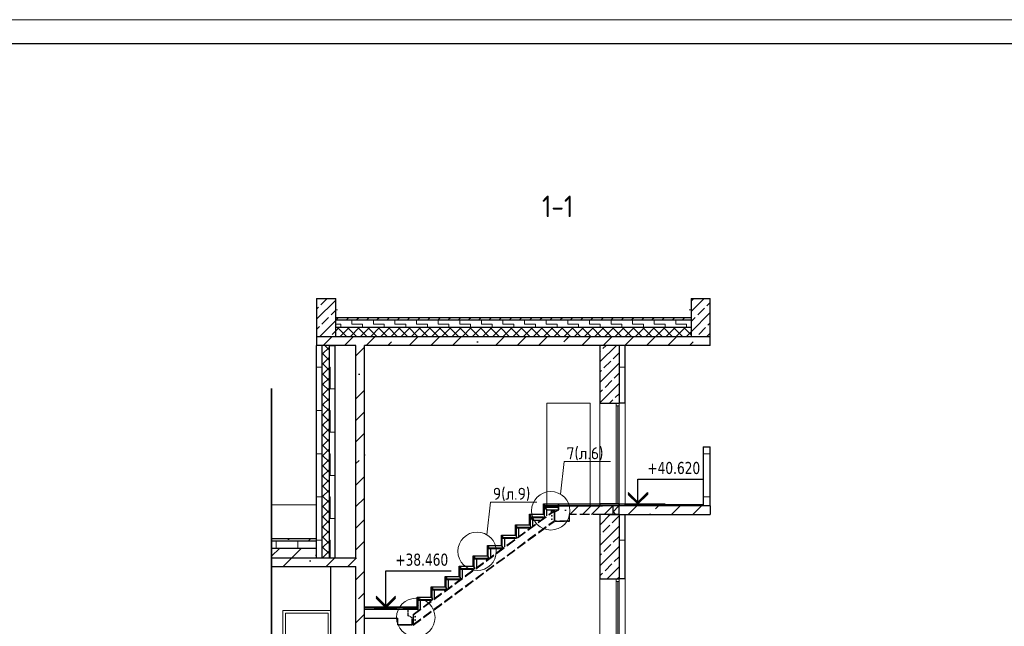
# Model space of a CAD drawing. Header units: millimetres. Extents: x 259029 to 2494469, y -731578 to -57567.
# Tile 13 of 207: x 344933 to 365440, y -676425 to -663797. Entities that reach past the tile are written whole.
import ezdxf
from ezdxf import colors
from ezdxf.entities.mleader import LeaderData, LeaderLine
from ezdxf.math import Vec2, Vec3

# ---------------------------------------------------------------- set-up
doc = ezdxf.new("R2010")
doc.units = ezdxf.units.MM
doc.linetypes.add('______2', pattern=[270, 200, -70])
for name, color, linetype, lineweight in [('1 Плита', 3, 'Continuous', 30), ('RAZMER', 100, 'Continuous', 15), ('Standard', 7, 'Continuous', 25), ('Общий01', 7, 'Continuous', 13), ('ПЛИТА', 152, 'Continuous', 35), ('РАЗРЕЗЫ', 10, 'Continuous', 60), ('Символы 0.20', 1, 'Continuous', 20), ('Стена', 7, 'Continuous', 50), ('Стена_ бетон не несущ.', 253, 'Continuous', 35), ('Стена_ бетон несущ.', 253, 'Continuous', 70), ('Текст', 41, 'Continuous', 30), ('ТОНКИЕ', 7, 'Continuous', 9)]:
    doc.layers.add(name, color=color, linetype=linetype, lineweight=lineweight)
doc.layers.add('ТОЛСТЫЕ_ОСНОВНЫЕ', color=6, linetype='Continuous')
doc.styles.add('TAHOMA', font='tahoma.ttf')
doc.styles.add('ГОСТ', font='GOST_Common.ttf')
pattern_1 = [(45, (-470712.6, -348633), (-449.0128, 449.0128), []), (45, (-470263.6, -348633), (-449.0128, 449.0128), [793.75, -158.75, 0, -158.75])]
pattern_2 = [(45, (-699.1, -257410.36), (-449.0128, 449.0128), []), (45, (-250.1, -257410.36), (-449.0128, 449.0128), [793.75, -158.75, 0, -158.75])]
pattern_3 = [(0, (347798.94, -726383.86), (450, 450), [450, -450]), (90, (347798.94, -726383.86), (-450, 450), [450, -450])]
pattern_4 = [(45, (346898.94, -727283.86), (-212.132, 212.132), []), (45, (346792.88, -727177.8), (-212.132, 212.132), [200, -70])]
pattern_5 = [(45, (346898.94, -727283.86), (-106.066, 106.066), []), (135, (346898.94, -727283.86), (-106.066, -106.066), [])]

# ---------------------------------------------------------------- blocks, each defined once
blk = doc.blocks.new('*U27')
at = {"layer": 'ТОЛСТЫЕ_ОСНОВНЫЕ', "color": 6}
blk.add_lwpolyline([(20, 5), (886, 5), (886, 415), (20, 415)], close=True, dxfattribs=at)
at = {"layer": 'ТОНКИЕ'}
blk.add_lwpolyline([(0, 0), (891, 0), (891, 420), (0, 420)], close=True, dxfattribs=at)
blk = doc.blocks.new('_None')
blk = doc.blocks.new('выаыв')
at = {"layer": 'Standard', "color": 7, "linetype": '______2', "lineweight": 30}
for p, q in [((483017, -472887), (483017, -472378)), ((486656, -473099), (486656, -472378)), ((482696, -473063), (483017, -472887)), ((482696, -473659), (482696, -473063)), ((482696, -473659), (482696, -473279)), ((483896, -473659), (483896, -473099)), ((486656, -473099), (483896, -473099)), ((483896, -473659), (482696, -473659)), ((483896, -473659), (482696, -473659)), ((482696, -473659), (483896, -473659)), ((483896, -473659), (482696, -473659))]:
    blk.add_line(p, q, dxfattribs=at)
at = {"layer": 'ПЛИТА', "color": 0, "lineweight": 30}
blk.add_line((483017, -472378), (486656, -472378), dxfattribs=at)

msp = doc.modelspace()

# ---------------------------------------------------------------- hatches: boundary and pattern name
at = {"layer": 'Standard', "linetype": 'Continuous', "lineweight": 13}
h = msp.add_hatch(dxfattribs=at)
h.set_pattern_fill('____', scale=225, style=0, pattern_type=2)
h.set_pattern_definition([(0, (347348.94, -726833.86), (225, 225), [225, -225]), (90, (347348.94, -726833.86), (-225, 225), [225, -225])])
h.paths.add_polyline_path([(351515.6, -670047.9), (351515.6, -670197.9), (358915.6, -670197.9), (358915.6, -670047.9)], flags=0)
h = msp.add_hatch(dxfattribs=at)
h.set_pattern_fill('____', scale=450, style=0, pattern_type=2)
h.set_pattern_definition(pattern_3)
h.paths.add_polyline_path([(351115.6, -670577.9), (351115.6, -674997.9), (351235.6, -674997.9), (351235.6, -670577.9)], flags=0)
h = msp.add_hatch(dxfattribs=at)
h.set_pattern_fill('__________6', scale=100, style=0, pattern_type=2)
h.set_pattern_definition(pattern_5)
h.paths.add_polyline_path([(351235.6, -670577.9), (351235.6, -674997.9), (351385.6, -674997.9), (351385.6, -670577.9)], flags=0)
h = msp.add_hatch(dxfattribs=at)
h.set_pattern_fill('____', scale=450, style=0, pattern_type=2)
h.set_pattern_definition(pattern_3)
h.paths.add_polyline_path([(351385.6, -670577.9), (351385.6, -674997.9), (351505.6, -674997.9), (351505.6, -670577.9)], flags=0)
h = msp.add_hatch(dxfattribs=at)
h.set_pattern_fill('____', scale=450, style=0, pattern_type=2)
h.set_pattern_definition(pattern_3)
h.paths.add_polyline_path([(357545.6, -671777.9), (357545.6, -670577.9), (357425.6, -670577.9), (357425.6, -671777.9)], flags=0)
h = msp.add_hatch(dxfattribs=at)
h.set_pattern_fill('____', scale=450, style=0, pattern_type=2)
h.set_pattern_definition(pattern_3)
h.paths.add_polyline_path([(359165.6, -673917.9), (359315.6, -673917.9), (359315.6, -672687.9), (359165.6, -672687.9)], flags=0)
h = msp.add_hatch(dxfattribs=at)
h.set_pattern_fill('____', scale=450, style=0, pattern_type=2)
h.set_pattern_definition(pattern_3)
h.paths.add_polyline_path([(357545.6, -675437.9), (357545.6, -674097.9), (357425.6, -674097.9), (357425.6, -675437.9)], flags=0)
h = msp.add_hatch(dxfattribs=at)
h.set_pattern_fill('____', scale=225, style=0, pattern_type=2)
h.set_pattern_definition([(0, (347348.94, -726833.86), (225, 225), [225, -225]), (90, (347348.94, -726833.86), (-225, 225), [225, -225])])
h.paths.add_polyline_path([(350180.4, -674647.9), (350180.4, -674797.9), (351115.6, -674797.9), (351115.6, -674647.9)])
at = {"layer": 'РАЗРЕЗЫ', "lineweight": 35}
h = msp.add_hatch(dxfattribs=at)
h.set_pattern_fill('ANSI31', color=256)
h.set_pattern_definition([(45, (-459.4604, -182901.4725), (-2.24506403, 2.24506403), [])])
h.paths.add_polyline_path([(353233.3, -675977.3, 0.5613599), (353226.4, -675981.5, 0.5613599), (353233.3, -675985.7)])
h.paths.add_polyline_path([(353235.9, -675981.5, 0.2809347), (353233.3, -675977.3), (353233.3, -675985.7, 0.2809347)])
at = {"layer": 'Стена_ бетон несущ.', "linetype": 'Continuous', "lineweight": 13}
h = msp.add_hatch(dxfattribs=at)
h.set_pattern_fill('__________7', color=9, scale=100, style=0, pattern_type=2)
h.set_pattern_definition(pattern_4)
h.paths.add_polyline_path([(351115.6, -669597.9), (351115.6, -670397.9), (351515.6, -670397.9), (351515.6, -669597.9)], flags=0)
h = msp.add_hatch(dxfattribs=at)
h.set_pattern_fill('__________7', color=9, scale=100, style=0, pattern_type=2)
h.set_pattern_definition(pattern_4)
h.paths.add_polyline_path([(358915.6, -669597.9), (358915.6, -670397.9), (359315.6, -670397.9), (359315.6, -669597.9)], flags=0)
h = msp.add_hatch(dxfattribs=at)
h.set_pattern_fill('__________5', scale=100, style=0, pattern_type=2)
h.set_pattern_definition([(45, (346898.94, -727283.86), (-212.132, 212.132), []), (45, (346792.88, -727177.8), (-212.132, 212.132), [])])
h.paths.add_polyline_path([(351515.6, -669997.9), (351515.6, -670047.9), (358915.6, -670047.9), (358915.6, -669997.9)], flags=0)
h = msp.add_hatch(dxfattribs=at)
h.set_pattern_fill('__________6', scale=100, style=0, pattern_type=2)
h.set_pattern_definition(pattern_5)
h.paths.add_polyline_path([(351515.6, -670197.9), (351515.6, -670397.9), (358915.6, -670397.9), (358915.6, -670197.9)], flags=0)
at = {"layer": 'Стена_ бетон несущ.', "linetype": 'Continuous', "lineweight": 25}
h = msp.add_hatch(dxfattribs=at)
h.set_pattern_fill('ANSI35', scale=100, style=0)
h.set_pattern_definition(pattern_2)
h.paths.add_polyline_path([(352115.6, -674997.9), (352115.6, -670577.9), (359315.6, -670577.9), (359315.6, -670397.9), (351115.6, -670397.9), (351115.6, -670577.9), (351935.6, -670577.9), (351935.6, -674997.9)])
at = {"layer": 'Стена_ бетон несущ.', "linetype": 'Continuous', "lineweight": 13}
h = msp.add_hatch(dxfattribs=at)
h.set_pattern_fill('__________7', color=9, scale=100, style=0, pattern_type=2)
h.set_pattern_definition(pattern_4)
h.paths.add_polyline_path([(357415.6, -671777.9), (357415.6, -670577.9), (357015.6, -670577.9), (357015.6, -671777.9)], flags=0)
at = {"layer": 'Стена_ бетон несущ.', "linetype": 'Continuous', "lineweight": 25}
h = msp.add_hatch(dxfattribs=at)
h.set_pattern_fill('ANSI35', scale=100, style=0)
h.set_pattern_definition([(45, (-470712.6, -340953), (-449.0128, 449.0128), []), (45, (-470263.6, -340953), (-449.0128, 449.0128), [793.75, -158.75, 0, -158.75])])
h.paths.add_polyline_path([(355915.6, -674097.9), (357285.7, -674097.9), (357285.7, -673917.9), (355915.6, -673917.9)])
h = msp.add_hatch(dxfattribs=at)
h.set_pattern_fill('ANSI35', scale=100, style=0)
h.set_pattern_definition([(45, (-470447, -340953), (-449.0128, 449.0128), []), (45, (-469998, -340953), (-449.0128, 449.0128), [793.75, -158.75, 0, -158.75])])
h.paths.add_polyline_path([(356181.2, -674097.9), (357551.3, -674097.9), (357551.3, -673917.9), (356181.2, -673917.9)])
h = msp.add_hatch(dxfattribs=at)
h.set_pattern_fill('ANSI35', scale=100, style=0)
h.set_pattern_definition([(45, (-470447, -340953), (-449.0128, 449.0128), []), (45, (-469998, -340953), (-449.0128, 449.0128), [793.75, -158.75, 0, -158.75])])
h.paths.add_polyline_path([(356181.2, -674097.9), (357551.3, -674097.9), (357551.3, -673917.9), (356181.2, -673917.9)])
at = {"layer": 'Стена_ бетон несущ.', "linetype": 'Continuous', "lineweight": 13}
h = msp.add_hatch(dxfattribs=at)
h.set_pattern_fill('__________7', color=9, scale=100, style=0, pattern_type=2)
h.set_pattern_definition(pattern_4)
h.paths.add_polyline_path([(357015.6, -673917.9), (357415.6, -673917.9), (357415.6, -673877.9), (357015.6, -673877.9)], flags=0)
h = msp.add_hatch(dxfattribs=at)
h.set_pattern_fill('__________6', scale=100, style=0, pattern_type=2)
h.set_pattern_definition(pattern_5)
h.paths.add_polyline_path([(357285.7, -674097.9), (357415.6, -674097.9), (357415.6, -673917.9), (357285.7, -673917.9)], flags=0)
at = {"layer": 'Стена_ бетон несущ.', "linetype": 'Continuous', "lineweight": 25}
h = msp.add_hatch(dxfattribs=at)
h.set_pattern_fill('ANSI35', scale=100, style=0)
h.set_pattern_definition(pattern_2)
h.paths.add_polyline_path([(357415.6, -673917.9), (357415.6, -674097.9), (359315.6, -674097.9), (359315.6, -673917.9)])
at = {"layer": 'Стена_ бетон несущ.', "linetype": 'Continuous', "lineweight": 13}
h = msp.add_hatch(dxfattribs=at)
h.set_pattern_fill('__________7', color=9, scale=100, style=0, pattern_type=2)
h.set_pattern_definition(pattern_4)
h.paths.add_polyline_path([(357415.6, -675437.9), (357415.6, -674097.9), (357015.6, -674097.9), (357015.6, -675437.9)], flags=0)
h = msp.add_hatch(dxfattribs=at)
h.set_pattern_fill('ANSI35', scale=100, style=0)
h.set_pattern_definition(pattern_1)
h.paths.add_polyline_path([(350180.4, -674597.9), (350180.4, -674647.9), (351115.6, -674647.9), (351115.6, -674597.9)])
h = msp.add_hatch(dxfattribs=at)
h.set_pattern_fill('ANSI35', scale=100, style=0)
h.set_pattern_definition(pattern_1)
h.paths.add_polyline_path([(350180.4, -674797.9), (350180.4, -674997.9), (351115.6, -674997.9), (351115.6, -674797.9)])
at = {"layer": 'Стена_ бетон несущ.', "linetype": 'Continuous', "lineweight": 25}
h = msp.add_hatch(dxfattribs=at)
h.set_pattern_fill('ANSI35', scale=100, style=0)
h.set_pattern_definition(pattern_1)
h.paths.add_polyline_path([(350180.4, -674997.9), (350180.4, -675177.9), (352115.6, -675177.9), (352115.6, -674997.9)])
h = msp.add_hatch(dxfattribs=at)
h.set_pattern_fill('ANSI35', scale=100, style=0)
h.set_pattern_definition(pattern_1)
h.paths.add_polyline_path([(352115.6, -678297.9), (352115.6, -675177.9), (351935.6, -675177.9), (351935.6, -678297.9)])

# ---------------------------------------------------------------- linework, layer by layer
at = {"color": 3, "linetype": 'Continuous'}
for p, q in [((355863.4, -673969.9), (355883.7, -673949.6)), ((355875.9, -673982.4), (355896.2, -673962.1)), ((355888.4, -673994.9), (355908.7, -673974.6)), ((355900.9, -674007.4), (355921.2, -673987.1)), ((355583.9, -674197.4), (355604.2, -674177.1)), ((355596.4, -674209.9), (355616.7, -674189.6)), ((355608.9, -674222.4), (355629.2, -674202.1))]:
    msp.add_line(p, q, dxfattribs=at)
at = {"color": 0}
msp.add_line((357415.6, -673877.9), (358373.9, -673877.9), dxfattribs=at)
at = {"color": 3, "linetype": 'Continuous', "lineweight": 30}
for points in [[(356131, -673940.9), (355886.8, -673940.9), (355886.8, -673943.9), (356131, -673943.9), (356131, -673940.9)], [(356123.7, -673940.9), (355886.8, -673940.9), (355886.8, -673943.9), (356123.7, -673943.9), (356123.7, -673940.9)], [(355831.7, -674155.9), (355594.8, -674155.9), (355594.8, -674158.9), (355831.7, -674158.9), (355831.7, -674155.9)], [(355539.7, -674370.9), (355302.8, -674370.9), (355302.8, -674373.9), (355539.7, -674373.9), (355539.7, -674370.9)], [(355247.7, -674585.9), (355010.8, -674585.9), (355010.8, -674588.9), (355247.7, -674588.9), (355247.7, -674585.9)], [(354955.7, -674800.9), (354718.8, -674800.9), (354718.8, -674803.9), (354955.7, -674803.9), (354955.7, -674800.9)], [(354663.7, -675015.9), (354426.8, -675015.9), (354426.8, -675018.9), (354663.7, -675018.9), (354663.7, -675015.9)], [(354371.7, -675230.9), (354134.8, -675230.9), (354134.8, -675233.9), (354371.7, -675233.9), (354371.7, -675230.9)], [(354079.7, -675445.9), (353842.8, -675445.9), (353842.8, -675448.9), (354079.7, -675448.9), (354079.7, -675445.9)], [(353788, -675660.9), (353551.1, -675660.9), (353551.1, -675663.9), (353788, -675663.9), (353788, -675660.9)], [(353496, -675875.9), (353259.1, -675875.9), (353259.1, -675878.9), (353496, -675878.9), (353496, -675875.9)]]:
    msp.add_lwpolyline(points, dxfattribs=at)
at = {"layer": '1 Плита', "color": 2, "linetype": 'Continuous', "lineweight": 30}
for points in [[(355872.1, -673943.9), (355908.8, -673943.9, -0.4142136), (355911.1, -673946.2), (355911.1, -673947.9), (355861.1, -673947.9), (355861.1, -673897.9), (355862.8, -673897.9, -0.4142136), (355865.1, -673900.2), (355865.1, -673936.9, 0.4142136)], [(355872.1, -673943.9), (355908.8, -673943.9, -0.4142136), (355911.1, -673946.2), (355911.1, -673947.9), (355861.1, -673947.9), (355861.1, -673897.9), (355862.8, -673897.9, -0.4142136), (355865.1, -673900.2), (355865.1, -673936.9, 0.4142136)], [(355872.1, -673943.9), (355908.8, -673943.9, -0.4142136), (355911.1, -673946.2), (355911.1, -673947.9), (355861.1, -673947.9), (355861.1, -673897.9), (355862.8, -673897.9, -0.4142136), (355865.1, -673900.2), (355865.1, -673936.9, 0.4142136)], [(355872.1, -673943.9), (355908.8, -673943.9, -0.4142136), (355911.1, -673946.2), (355911.1, -673947.9), (355861.1, -673947.9), (355861.1, -673897.9), (355862.8, -673897.9, -0.4142136), (355865.1, -673900.2), (355865.1, -673936.9, 0.4142136)], [(356142.1, -673943.9), (356105.4, -673943.9, 0.4142136), (356103.1, -673946.2), (356103.1, -673947.9), (356153.1, -673947.9), (356153.1, -673897.9), (356151.4, -673897.9, 0.4142136), (356149.1, -673900.2), (356149.1, -673936.9, -0.4142136)], [(356145.3, -673943.9), (356108.6, -673943.9, 0.4142136), (356106.3, -673946.2), (356106.3, -673947.9), (356156.3, -673947.9), (356156.3, -673897.9), (356154.6, -673897.9, 0.4142136), (356152.3, -673900.2), (356152.3, -673936.9, -0.4142136)], [(355580.1, -674158.9), (355616.8, -674158.9, -0.4142136), (355619.1, -674161.2), (355619.1, -674162.9), (355569.1, -674162.9), (355569.1, -674112.9), (355570.8, -674112.9, -0.4142136), (355573.1, -674115.2), (355573.1, -674151.9, 0.4142136)], [(355580.1, -674158.9), (355616.8, -674158.9, -0.4142136), (355619.1, -674161.2), (355619.1, -674162.9), (355569.1, -674162.9), (355569.1, -674112.9), (355570.8, -674112.9, -0.4142136), (355573.1, -674115.2), (355573.1, -674151.9, 0.4142136)], [(355850.1, -674158.9), (355813.4, -674158.9, 0.4142136), (355811.1, -674161.2), (355811.1, -674162.9), (355861.1, -674162.9), (355861.1, -674112.9), (355859.4, -674112.9, 0.4142136), (355857.1, -674115.2), (355857.1, -674151.9, -0.4142136)], [(355288.1, -674373.9), (355324.8, -674373.9, -0.4142136), (355327.1, -674376.2), (355327.1, -674377.9), (355277.1, -674377.9), (355277.1, -674327.9), (355278.8, -674327.9, -0.4142136), (355281.1, -674330.2), (355281.1, -674366.9, 0.4142136)], [(355288.1, -674373.9), (355324.8, -674373.9, -0.4142136), (355327.1, -674376.2), (355327.1, -674377.9), (355277.1, -674377.9), (355277.1, -674327.9), (355278.8, -674327.9, -0.4142136), (355281.1, -674330.2), (355281.1, -674366.9, 0.4142136)], [(355558.1, -674373.9), (355521.4, -674373.9, 0.4142136), (355519.1, -674376.2), (355519.1, -674377.9), (355569.1, -674377.9), (355569.1, -674327.9), (355567.4, -674327.9, 0.4142136), (355565.1, -674330.2), (355565.1, -674366.9, -0.4142136)], [(354996.1, -674588.9), (355032.8, -674588.9, -0.4142136), (355035.1, -674591.2), (355035.1, -674592.9), (354985.1, -674592.9), (354985.1, -674542.9), (354986.8, -674542.9, -0.4142136), (354989.1, -674545.2), (354989.1, -674581.9, 0.4142136)], [(354996.1, -674588.9), (355032.8, -674588.9, -0.4142136), (355035.1, -674591.2), (355035.1, -674592.9), (354985.1, -674592.9), (354985.1, -674542.9), (354986.8, -674542.9, -0.4142136), (354989.1, -674545.2), (354989.1, -674581.9, 0.4142136)], [(355266.1, -674588.9), (355229.4, -674588.9, 0.4142136), (355227.1, -674591.2), (355227.1, -674592.9), (355277.1, -674592.9), (355277.1, -674542.9), (355275.4, -674542.9, 0.4142136), (355273.1, -674545.2), (355273.1, -674581.9, -0.4142136)], [(354704.1, -674803.9), (354740.8, -674803.9, -0.4142136), (354743.1, -674806.2), (354743.1, -674807.9), (354693.1, -674807.9), (354693.1, -674757.9), (354694.8, -674757.9, -0.4142136), (354697.1, -674760.2), (354697.1, -674796.9, 0.4142136)], [(354704.1, -674803.9), (354740.8, -674803.9, -0.4142136), (354743.1, -674806.2), (354743.1, -674807.9), (354693.1, -674807.9), (354693.1, -674757.9), (354694.8, -674757.9, -0.4142136), (354697.1, -674760.2), (354697.1, -674796.9, 0.4142136)], [(354974.1, -674803.9), (354937.4, -674803.9, 0.4142136), (354935.1, -674806.2), (354935.1, -674807.9), (354985.1, -674807.9), (354985.1, -674757.9), (354983.4, -674757.9, 0.4142136), (354981.1, -674760.2), (354981.1, -674796.9, -0.4142136)], [(354412.1, -675018.9), (354448.8, -675018.9, -0.4142136), (354451.1, -675021.2), (354451.1, -675022.9), (354401.1, -675022.9), (354401.1, -674972.9), (354402.8, -674972.9, -0.4142136), (354405.1, -674975.2), (354405.1, -675011.9, 0.4142136)], [(354412.1, -675018.9), (354448.8, -675018.9, -0.4142136), (354451.1, -675021.2), (354451.1, -675022.9), (354401.1, -675022.9), (354401.1, -674972.9), (354402.8, -674972.9, -0.4142136), (354405.1, -674975.2), (354405.1, -675011.9, 0.4142136)], [(354682.1, -675018.9), (354645.4, -675018.9, 0.4142136), (354643.1, -675021.2), (354643.1, -675022.9), (354693.1, -675022.9), (354693.1, -674972.9), (354691.4, -674972.9, 0.4142136), (354689.1, -674975.2), (354689.1, -675011.9, -0.4142136)], [(354120.1, -675233.9), (354156.8, -675233.9, -0.4142136), (354159.1, -675236.2), (354159.1, -675237.9), (354109.1, -675237.9), (354109.1, -675187.9), (354110.8, -675187.9, -0.4142136), (354113.1, -675190.2), (354113.1, -675226.9, 0.4142136)], [(354120.1, -675233.9), (354156.8, -675233.9, -0.4142136), (354159.1, -675236.2), (354159.1, -675237.9), (354109.1, -675237.9), (354109.1, -675187.9), (354110.8, -675187.9, -0.4142136), (354113.1, -675190.2), (354113.1, -675226.9, 0.4142136)], [(354390.1, -675233.9), (354353.4, -675233.9, 0.4142136), (354351.1, -675236.2), (354351.1, -675237.9), (354401.1, -675237.9), (354401.1, -675187.9), (354399.4, -675187.9, 0.4142136), (354397.1, -675190.2), (354397.1, -675226.9, -0.4142136)], [(353828.1, -675448.9), (353864.8, -675448.9, -0.4142136), (353867.1, -675451.2), (353867.1, -675452.9), (353817.1, -675452.9), (353817.1, -675402.9), (353818.8, -675402.9, -0.4142136), (353821.1, -675405.2), (353821.1, -675441.9, 0.4142136)], [(353828.1, -675448.9), (353864.8, -675448.9, -0.4142136), (353867.1, -675451.2), (353867.1, -675452.9), (353817.1, -675452.9), (353817.1, -675402.9), (353818.8, -675402.9, -0.4142136), (353821.1, -675405.2), (353821.1, -675441.9, 0.4142136)], [(354098.1, -675448.9), (354061.4, -675448.9, 0.4142136), (354059.1, -675451.2), (354059.1, -675452.9), (354109.1, -675452.9), (354109.1, -675402.9), (354107.4, -675402.9, 0.4142136), (354105.1, -675405.2), (354105.1, -675441.9, -0.4142136)], [(353536.3, -675663.9), (353573, -675663.9, -0.4142136), (353575.3, -675666.2), (353575.3, -675667.9), (353525.3, -675667.9), (353525.3, -675617.9), (353527, -675617.9, -0.4142136), (353529.3, -675620.2), (353529.3, -675656.9, 0.4142136)], [(353536.3, -675663.9), (353573, -675663.9, -0.4142136), (353575.3, -675666.2), (353575.3, -675667.9), (353525.3, -675667.9), (353525.3, -675617.9), (353527, -675617.9, -0.4142136), (353529.3, -675620.2), (353529.3, -675656.9, 0.4142136)], [(353806.3, -675663.9), (353769.6, -675663.9, 0.4142136), (353767.3, -675666.2), (353767.3, -675667.9), (353817.3, -675667.9), (353817.3, -675617.9), (353815.6, -675617.9, 0.4142136), (353813.3, -675620.2), (353813.3, -675656.9, -0.4142136)], [(353244.3, -675878.9), (353281, -675878.9, -0.4142136), (353283.3, -675881.2), (353283.3, -675882.9), (353233.3, -675882.9), (353233.3, -675832.9), (353235, -675832.9, -0.4142136), (353237.3, -675835.2), (353237.3, -675871.9, 0.4142136)], [(353244.3, -675878.9), (353281, -675878.9, -0.4142136), (353283.3, -675881.2), (353283.3, -675882.9), (353233.3, -675882.9), (353233.3, -675832.9), (353235, -675832.9, -0.4142136), (353237.3, -675835.2), (353237.3, -675871.9, 0.4142136)], [(353514.3, -675878.9), (353477.6, -675878.9, 0.4142136), (353475.3, -675881.2), (353475.3, -675882.9), (353525.3, -675882.9), (353525.3, -675832.9), (353523.6, -675832.9, 0.4142136), (353521.3, -675835.2), (353521.3, -675871.9, -0.4142136)]]:
    msp.add_lwpolyline(points, format="xyb", close=True, dxfattribs=at)
at = {"layer": 'RAZMER'}
for centre in [(356016.7, -674127.2, 0), (356016.7, -674197.2, 0), (353170.2, -676223.9, 0), (353170.2, -676293.9, 0)]:
    msp.add_circle(centre, 8, dxfattribs=at)
at = {"layer": 'Standard', "color": 7, "linetype": 'Continuous', "lineweight": 25}
for p, q in [((351935.6, -674997.9), (351935.6, -670577.9)), ((352115.6, -675177.9), (352115.6, -670577.9)), ((357806.2, -673878.9), (357806.2, -673358.9)), ((357806.2, -673358.9), (359166.2, -673358.9)), ((357606.2, -673638.9), (357806.2, -673838.9)), ((357806.2, -673858.9), (357606.2, -673658.9)), ((357806.2, -673838.9), (358006.2, -673638.9)), ((358006.2, -673658.9), (357806.2, -673858.9)), ((358006.2, -673638.9), (358006.2, -673658.9)), ((358006.2, -673658.9), (358006.2, -673678.9)), ((357806.2, -673878.9), (357606.2, -673678.9)), ((358006.2, -673678.9), (357806.2, -673878.9)), ((357415.6, -674097.9), (357415.6, -673917.9)), ((352115.6, -676297.9), (352115.6, -674997.9)), ((351935.6, -678297.9), (351935.6, -675177.9)), ((352557.5, -676037.9), (352557.5, -675267.9)), ((352557.5, -675267.9), (353917.5, -675267.9)), ((352357.5, -675797.9), (352557.5, -675997.9)), ((352557.5, -676017.9), (352357.5, -675817.9)), ((352557.5, -676037.9), (352357.5, -675837.9)), ((352557.5, -675997.9), (352757.5, -675797.9)), ((352757.5, -675817.9), (352557.5, -676017.9)), ((352757.5, -675837.9), (352557.5, -676037.9)), ((352317.5, -676026.9), (352797.5, -676026.9)), ((352317.5, -676026.9), (352797.5, -676026.9)), ((352317.5, -676037.9), (352797.5, -676037.9)), ((352115.6, -681777.9), (352115.6, -676255.1)), ((352115.6, -681777.9), (352115.6, -676255.1))]:
    msp.add_line(p, q, dxfattribs=at)
at = {"layer": 'Standard', "color": 7, "linetype": 'Continuous', "lineweight": 13}
for p, q in [((357359.6, -671777.9), (357359.6, -671833.9)), ((357415.6, -671833.9), (357415.6, -671777.9)), ((357359.6, -671833.9), (357415.6, -671833.9)), ((357359.6, -671833.9), (357359.6, -673877.9)), ((357387.6, -673876.9), (357387.6, -671833.9)), ((357415.6, -673877.9), (357415.6, -671833.9)), ((357359.6, -675437.9), (357359.6, -675493.9)), ((357359.6, -675437.9), (357359.6, -675493.9)), ((357359.6, -675493.9), (357359.6, -678197.9)), ((357359.6, -675493.9), (357415.6, -675493.9)), ((357359.6, -675493.9), (357415.6, -675493.9)), ((357387.6, -678196.9), (357387.6, -675493.9)), ((357415.6, -675493.9), (357415.6, -675437.9)), ((357415.6, -675493.9), (357415.6, -675437.9)), ((357415.6, -678197.9), (357415.6, -675493.9)), ((351359.6, -676153.9), (350471.6, -676153.9)), ((350471.6, -676153.9), (350471.6, -678197.9)), ((351359.6, -678197.9), (351359.6, -676153.9))]:
    msp.add_line(p, q, dxfattribs=at)
at = {"layer": 'Standard', "color": 253, "linetype": '______2', "lineweight": 30, "true_color": 0xababab}
for p, q in [((353125.6, -676177.1), (356061.8, -674015.2)), ((353125.6, -676187.9), (356061.8, -674026)), ((353126.7, -676389.6), (356061.8, -674228.5)), ((353127.7, -676401.3), (356061.8, -674240.9))]:
    msp.add_line(p, q, dxfattribs=at)
at = {"layer": 'Standard', "color": 7, "linetype": '______2', "lineweight": 30}
for p, q in [((356081.8, -674043.9), (356162, -673999.7)), ((356081.8, -674237.9), (356081.8, -674043.9)), ((356162, -673999.7), (356162, -673917.9)), ((356081.8, -674237.9), (356081.8, -674142.9)), ((356081.8, -674237.9), (356081.8, -674142.9)), ((356381.8, -674237.9), (356081.8, -674237.9)), ((356381.8, -674237.9), (356081.8, -674237.9)), ((356081.8, -674237.9), (356381.8, -674237.9)), ((356381.8, -674237.9), (356081.8, -674237.9)), ((356381.8, -674237.9), (356081.8, -674237.9)), ((356381.8, -674237.9), (356081.8, -674237.9)), ((356081.8, -674237.9), (356381.8, -674237.9)), ((356381.8, -674237.9), (356081.8, -674237.9)), ((356381.8, -674237.9), (356381.8, -674097.9)), ((357071.8, -674097.9), (356381.8, -674097.9)), ((356381.8, -674237.9), (356381.8, -674097.9)), ((357071.8, -674097.9), (356381.8, -674097.9)), ((352115.6, -676256.9), (352115.6, -676076.9)), ((352115.6, -676256.9), (352805.6, -676256.9)), ((352805.6, -676396.9), (352805.6, -676256.9)), ((353105.6, -676396.9), (353105.6, -676301.9)), ((352805.6, -676396.9), (353105.6, -676396.9)), ((352805.6, -676396.9), (353105.6, -676396.9)), ((353105.6, -676396.9), (352805.6, -676396.9)), ((352805.6, -676396.9), (353105.6, -676396.9))]:
    msp.add_line(p, q, dxfattribs=at)
at = {"layer": 'Общий01', "color": 7, "linetype": 'Continuous', "lineweight": 25}
for p, q in [((351515.6, -669997.9), (358915.6, -669997.9)), ((351515.6, -670047.9), (358915.6, -670047.9)), ((351515.6, -670197.9), (358915.6, -670197.9)), ((357545.6, -673887.9), (359165.6, -673887.9)), ((357545.6, -673887.9), (359165.6, -673887.9)), ((357181.6, -674097.9), (359315.6, -674097.9)), ((350180.4, -674597.9), (351115.6, -674597.9)), ((350180.4, -674647.9), (351115.6, -674647.9)), ((350180.4, -674797.9), (351115.6, -674797.9)), ((350180.4, -674997.9), (351935.6, -674997.9)), ((350180.4, -675177.9), (351935.6, -675177.9))]:
    msp.add_line(p, q, dxfattribs=at)
at = {"layer": 'ПЛИТА', "color": 0}
msp.add_line((350180.4, -671472.3), (350180.4, -698892.9), dxfattribs=at)
at = {"layer": 'ПЛИТА', "color": 0, "lineweight": 30}
for p, q in [((356161.1, -673917.9), (357071.8, -673917.9)), ((356162, -673917.9), (357071.8, -673917.9)), ((352115.6, -676256.9), (352805.6, -676256.9))]:
    msp.add_line(p, q, dxfattribs=at)
at = {"layer": 'РАЗРЕЗЫ', "color": 3, "lineweight": 30}
for p, q in [((355861.1, -674162.9), (355861.1, -673907.9)), ((355861.1, -674162.9), (355861.1, -673907.9)), ((355903.1, -673947.9), (356131.3, -673947.9)), ((355903.1, -673947.9), (356153.1, -673947.9)), ((355911.1, -674126.1), (355911.1, -673997.9)), ((355911.1, -674126.1), (355911.1, -673997.9)), ((355911.1, -673997.9), (356156.3, -673997.9)), ((356011.8, -674052), (356011.8, -673997.9)), ((356011.8, -674052), (356011.8, -673997.9)), ((356061.8, -674015.2), (356061.8, -673997.9)), ((356061.8, -674015.2), (356061.8, -673997.9)), ((356156.3, -673997.9), (356156.3, -673947.9)), ((355569.1, -674377.9), (355569.1, -674122.9)), ((355569.1, -674377.9), (355569.1, -674122.9)), ((355569.1, -674377.9), (355569.1, -674122.9)), ((355611.1, -674162.9), (355861.1, -674162.9)), ((355619.1, -674341.1), (355619.1, -674162.9)), ((355619.1, -674341.1), (355619.1, -674212.9)), ((355619.1, -674341.1), (355619.1, -674212.9)), ((355619.1, -674212.9), (355786.9, -674212.9)), ((355277.1, -674592.9), (355277.1, -674337.9)), ((355319.1, -674377.9), (355569.1, -674377.9)), ((355327.1, -674556.1), (355327.1, -674377.9)), ((354985.1, -674807.9), (354985.1, -674552.9)), ((355027.1, -674592.9), (355277.1, -674592.9)), ((355035.1, -674771.1), (355035.1, -674592.9)), ((354693.1, -675022.9), (354693.1, -674767.9)), ((354735.1, -674807.9), (354985.1, -674807.9)), ((354743.1, -674986.1), (354743.1, -674807.9)), ((354401.1, -675237.9), (354401.1, -674982.9)), ((354443.1, -675022.9), (354693.1, -675022.9)), ((354451.1, -675201.1), (354451.1, -675022.9)), ((354109.1, -675452.9), (354109.1, -675197.9)), ((354151.1, -675237.9), (354401.1, -675237.9)), ((354159.1, -675416.1), (354159.1, -675237.9)), ((353817.1, -675667.9), (353817.1, -675412.9)), ((353859.1, -675452.9), (354109.1, -675452.9)), ((353867.1, -675631.1), (353867.1, -675452.9)), ((353525.3, -675882.8), (353525.3, -675627.9)), ((353567.3, -675667.9), (353817.3, -675667.9)), ((353575.3, -675845.9), (353575.3, -675667.9)), ((353233.3, -676097.8), (353233.3, -675842.9)), ((353275.3, -675882.9), (353525.3, -675882.9)), ((353283.3, -676060.9), (353283.3, -675882.9))]:
    msp.add_line(p, q, dxfattribs=at)
at = {"layer": 'РАЗРЕЗЫ', "color": 2, "lineweight": -2}
for p, q in [((355861.1, -673947.9), (355911.1, -673997.9)), ((359315.6, -673917.9), (356161.1, -673917.9)), ((355569.1, -674162.9), (355619.1, -674212.9))]:
    msp.add_line(p, q, dxfattribs=at)
at = {"layer": 'РАЗРЕЗЫ', "color": 2, "lineweight": 30}
for p, q in [((356061.8, -674015.2), (356061.8, -674240.9)), ((353125.6, -676177.1), (353125.6, -676402.8)), ((353125.6, -676220.9), (353125.6, -676333.2))]:
    msp.add_line(p, q, dxfattribs=at)
at = {"layer": 'РАЗРЕЗЫ', "color": 1, "lineweight": 30}
msp.add_lwpolyline([(353213.6, -676037.9), (353213.6, -675821.9), (353505.3, -675821.9), (353505.3, -675605.9), (353797.1, -675605.9), (353797.1, -675389.9), (354089.1, -675389.9), (354089.1, -675173.9), (354381.1, -675173.9), (354381.1, -674957.9), (354673.1, -674957.9), (354673.1, -674741.9), (354965.1, -674741.9), (354965.1, -674525.9), (355257.1, -674525.9), (355257.1, -674309.9), (355549.1, -674309.9), (355549.1, -674093.9), (355841.1, -674093.9), (355841.1, -673877.9), (355841.1, -673877.9)], dxfattribs=at)
at = {"layer": 'РАЗРЕЗЫ', "color": 2, "lineweight": -2}
msp.add_lwpolyline([(355841.1, -673877.9), (357415.6, -673877.9), (357415.6, -673917.9), (355841.1, -673917.9)], close=True, dxfattribs=at)
at = {"layer": 'РАЗРЕЗЫ', "color": 2, "lineweight": 35}
msp.add_lwpolyline([(352912.1, -676070.3), (353227.9, -676070.3), (353227.9, -675985)], dxfattribs=at)
msp.add_circle((353231.1, -675981.5), 4.75, dxfattribs=at)
at = {"layer": 'Символы 0.20'}
for centre in [(355993.9, -674020.6), (354459.8, -674864.3), (353183.1, -676242.5)]:
    msp.add_circle(centre, 400, dxfattribs=at)
at = {"layer": 'Стена', "color": 7, "linetype": 'Continuous', "lineweight": 13}
for p, q in [((351552.6, -669833.4), (351515.6, -669833.4)), ((358878.6, -669833.4), (358915.6, -669833.4)), ((356815.6, -671777.9), (355915.6, -671777.9)), ((355915.6, -671777.9), (355915.6, -673917.9)), ((356815.6, -673917.9), (356815.6, -671777.9))]:
    msp.add_line(p, q, dxfattribs=at)
at = {"layer": 'Стена', "color": 7, "linetype": 'Continuous', "lineweight": 25}
for p, q in [((359315.6, -670397.9), (351115.6, -670397.9)), ((351115.6, -670397.9), (351115.6, -670577.9)), ((351935.6, -670577.9), (351115.6, -670577.9)), ((359315.6, -670577.9), (352115.6, -670577.9)), ((359315.6, -670577.9), (359315.6, -670397.9)), ((353215.6, -676026.9), (352115.6, -676026.9)), ((353215.6, -676026.9), (352115.6, -676026.9)), ((353233.3, -676026.9), (352115.6, -676026.9)), ((353233.3, -676037.9), (352115.6, -676037.9))]:
    msp.add_line(p, q, dxfattribs=at)
at = {"layer": 'Стена', "color": 34, "linetype": 'Continuous', "lineweight": 25}
for p, q in [((357425.6, -671777.9), (357425.6, -670577.9)), ((357545.6, -671777.9), (357545.6, -670577.9)), ((357545.6, -671777.9), (357415.6, -671777.9)), ((359165.6, -672687.9), (359315.6, -672687.9)), ((359165.6, -672687.9), (359165.6, -673917.9)), ((359315.6, -673917.9), (359315.6, -672687.9)), ((357415.6, -673877.9), (357545.6, -673877.9)), ((357425.6, -673917.9), (357425.6, -673877.9)), ((357545.6, -673917.9), (357545.6, -673877.9)), ((357425.6, -675437.9), (357425.6, -674097.9)), ((357545.6, -675437.9), (357545.6, -674097.9)), ((357545.6, -675437.9), (357415.6, -675437.9)), ((357545.6, -675437.9), (357415.6, -675437.9))]:
    msp.add_line(p, q, dxfattribs=at)
at = {"layer": 'Стена', "color": 34, "linetype": 'Continuous', "lineweight": 13}
for p, q in [((357545.6, -673877.9), (357545.6, -671777.9)), ((357545.6, -678197.9), (357545.6, -675437.9))]:
    msp.add_line(p, q, dxfattribs=at)
at = {"layer": 'Стена_ бетон не несущ.', "color": 45, "linetype": 'Continuous', "lineweight": 25}
for p, q in [((351115.6, -674997.9), (351115.6, -670577.9)), ((351235.6, -674997.9), (351235.6, -670577.9)), ((351235.6, -674997.9), (351235.6, -670577.9)), ((351385.6, -674997.9), (351385.6, -670577.9)), ((351385.6, -674997.9), (351385.6, -670577.9)), ((351505.6, -674997.9), (351505.6, -670577.9)), ((351415.6, -678197.9), (351415.6, -675177.9))]:
    msp.add_line(p, q, dxfattribs=at)
at = {"layer": 'Стена_ бетон не несущ.', "color": 7, "linetype": 'Continuous', "lineweight": 13}
for p, q in [((351415.6, -676097.9), (350415.6, -676097.9)), ((350415.6, -676097.9), (350415.6, -678197.9)), ((351415.6, -678297.9), (351415.6, -676097.9))]:
    msp.add_line(p, q, dxfattribs=at)
at = {"layer": 'Стена_ бетон несущ.', "color": 9, "linetype": 'Continuous', "lineweight": 25}
for p, q in [((351115.6, -669597.9), (351115.6, -670397.9)), ((351115.6, -669597.9), (351515.6, -669597.9)), ((351515.6, -670397.9), (351515.6, -669597.9)), ((358915.6, -669597.9), (358915.6, -670397.9)), ((358915.6, -669597.9), (359315.6, -669597.9)), ((359315.6, -670397.9), (359315.6, -669597.9)), ((357415.6, -670577.9), (357015.6, -670577.9)), ((357015.6, -670577.9), (357015.6, -671777.9)), ((357415.6, -670577.9), (357415.6, -671777.9)), ((357015.6, -671777.9), (357415.6, -671777.9)), ((357415.6, -673877.9), (357015.6, -673877.9)), ((357015.6, -673877.9), (357015.6, -673917.9)), ((357415.6, -673917.9), (357415.6, -673877.9)), ((357415.6, -674097.9), (357015.6, -674097.9)), ((357415.6, -674097.9), (357015.6, -674097.9)), ((357015.6, -674097.9), (357015.6, -675437.9)), ((357015.6, -674097.9), (357015.6, -674357.9)), ((357415.6, -674097.9), (357415.6, -675437.9)), ((357015.6, -675437.9), (357415.6, -675437.9)), ((357015.6, -675437.9), (357415.6, -675437.9))]:
    msp.add_line(p, q, dxfattribs=at)
at = {"layer": 'Стена_ бетон несущ.', "color": 9, "linetype": 'Continuous', "lineweight": 13}
for p, q in [((357015.6, -671777.9), (357015.6, -673877.9)), ((350180.4, -673897.9), (351115.6, -673897.9)), ((357015.6, -675437.9), (357015.6, -678197.9))]:
    msp.add_line(p, q, dxfattribs=at)
at = {"layer": 'Стена_ бетон несущ.', "color": 7, "linetype": 'Continuous', "lineweight": 25}
for p, q in [((357285.7, -673917.9), (357285.7, -674097.9)), ((357285.7, -673917.9), (357285.7, -674097.9)), ((357285.7, -673917.9), (357285.7, -674097.9)), ((357415.6, -674097.9), (357415.6, -673917.9)), ((359315.6, -673917.9), (359315.6, -674097.9))]:
    msp.add_line(p, q, dxfattribs=at)

# ---------------------------------------------------------------- block references
at = {"xscale": 100, "yscale": 100, "zscale": 100}
msp.add_blockref('*U27', (316337.4, -705796.6), dxfattribs=at)
at = {"layer": 'РАЗРЕЗЫ', "color": 2, "lineweight": -2, "xscale": -0.25, "yscale": 0.25, "zscale": 0.25}
msp.add_blockref('выаыв', (473779.7, -557982.3), dxfattribs=at)

# ---------------------------------------------------------------- texts
at = {"layer": 'Standard', "color": 7, "linetype": 'Continuous', "lineweight": 25, "char_height": 250, "attachment_point": 7, "style": 'TAHOMA'}
for s, insert, width in [('{\\W0.86;+40.620}', (358006.2, -673258.9), 1028.162), ('{\\W0.86;+38.460}', (352757.5, -675167.9), 1183.813)]:
    msp.add_mtext(s, dxfattribs=dict(at, insert=insert, width=width))
at = {"layer": 'Текст', "ltscale": 6, "insert": (356137.5, -667457.4), "char_height": 450, "width": 9466.585, "attachment_point": 2, "style": 'ГОСТ'}
msp.add_mtext('{\\W0.9;1-1}', dxfattribs=at)

# ---------------------------------------------------------------- leaders
at = {"layer": 'Символы 0.20'}
ml = msp.add_multileader_mtext('Standard', dxfattribs=at)
ml.set_content('7(л.6)', color=256, style='ГОСТ')
ml.set_leader_properties(color=256, linetype='ByLayer', lineweight=-1)
ml.set_arrow_properties(name='NONE')
ml.build(insert=Vec2(0, 0))
ml.multileader.update_dxf_attribs({"text_left_attachment_type": 6, "text_right_attachment_type": 6, "dogleg_length": 0.25, "arrow_head_size": 200, "scale": 100})
ctx = ml.context
ctx.base_point, ctx.scale, ctx.char_height, ctx.arrow_head_size, ctx.landing_gap_size, ctx.plane_origin = Vec3(356295.7, -672997.7), 100, 250, 200, 25, Vec3(357509.8, -675132.2)
ctx.left_attachment, ctx.right_attachment = 6, 6
notes = []
notes.append((ctx, [(0, (1, 1, 0), (356270.7, -672997.7), (1, 0), 25, [(0, [(356198.9, -673677.1)], 0, [])])]))
ctx.mtext.insert, ctx.mtext.width, ctx.mtext.flow_direction = Vec3(356320.7, -672697.7), 792.21, 5
ml = msp.add_multileader_mtext('Standard', dxfattribs=at)
ml.set_content('9(л.9)', color=256, style='ГОСТ')
ml.set_leader_properties(color=256, linetype='ByLayer', lineweight=-1)
ml.set_arrow_properties(name='NONE')
ml.build(insert=Vec2(0, 0))
ml.multileader.update_dxf_attribs({"text_left_attachment_type": 6, "text_right_attachment_type": 6, "dogleg_length": 0.25, "arrow_head_size": 200, "scale": 100})
ctx = ml.context
ctx.base_point, ctx.scale, ctx.char_height, ctx.arrow_head_size, ctx.landing_gap_size, ctx.plane_origin = Vec3(354761.6, -673841.4), 100, 250, 200, 25, Vec3(355975.7, -675975.9)
ctx.left_attachment, ctx.right_attachment = 6, 6
notes.append((ctx, [(0, (1, 1, 0), (354736.6, -673841.4), (1, 0), 25, [(0, [(354664.8, -674520.8)], 0, [])])]))
ctx.mtext.insert, ctx.mtext.width, ctx.mtext.flow_direction = Vec3(354786.6, -673541.4), 792.21, 5
for ctx, leaders in notes:
    for number, flags, end, landing, length, lines in leaders:
        leader = LeaderData()
        leader.index, (leader.has_last_leader_line, leader.has_dogleg_vector, leader.attachment_direction) = number, flags
        leader.last_leader_point, leader.dogleg_vector, leader.dogleg_length = Vec3(end), Vec3(landing), length
        for number, points, colour, breaks in lines:
            line = LeaderLine()
            line.index, line.vertices, line.color, line.breaks = number, Vec3.list(points), colors.encode_raw_color(colour), breaks
            leader.lines.append(line)
        ctx.leaders.append(leader)

doc.saveas('drawing.dxf')
